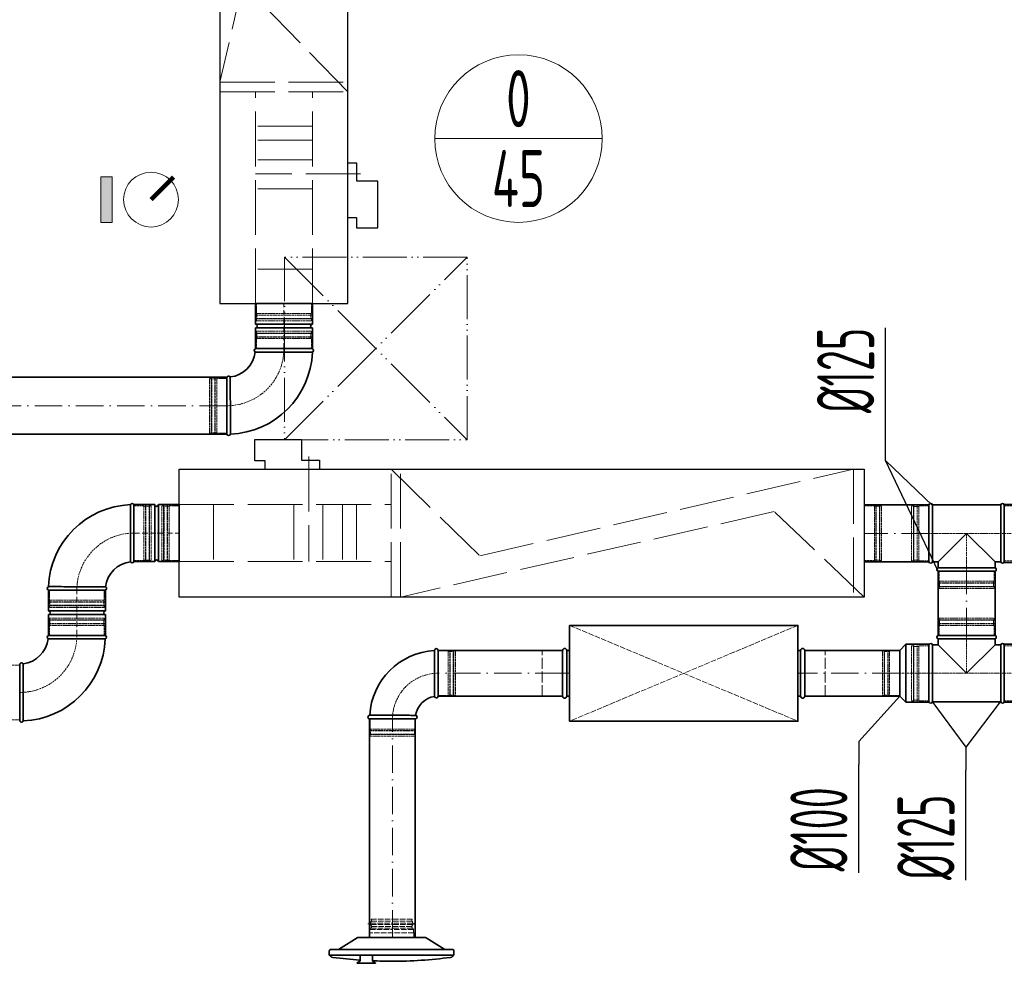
# Model space of a CAD drawing. Header units: millimetres. Extents: x -118717 to 8962, y 22910 to 145283.
# Tile 50 of 193: x -61091 to -58936, y 68618 to 70700. Entities that reach past the tile are written whole.
import ezdxf
from ezdxf.enums import TextEntityAlignment as Align

# ---------------------------------------------------------------- set-up
doc = ezdxf.new("R2010")
doc.units = ezdxf.units.MM
for name, pattern in [('ACAD_ISO02W100', [15, 12, -3]), ('ACAD_ISO05W100', [33, 24, -3, 0, -3, 0, -3]), ('ACAD_ISO10W100', [18, 12, -3, 0, -3]), ('phl_thick', [0])]:
    doc.linetypes.add(name, pattern=pattern)
for name, color, linetype, lineweight in [('VZT_01 SUP (PŘÍVOD) - OBRYS', 5, 'Continuous', 35), ('VZT_02 SUP (PŘÍVOD) - OSA', 5, 'ACAD_ISO10W100', 5), ('VZT_05 ETA (ODVOD) - OBRYS', 6, 'Continuous', 35), ('VZT_06 ETA (ODVOD) - OSA', 6, 'ACAD_ISO10W100', 5), ('VZT_21 ZAŘÍZENÍ - OBRYS', 1, 'Continuous', 30), ('VZT_22 ZAŘÍZENÍ - DETAIL', 8, 'Continuous', 5), ('VZT_30 DISTRIBUČNÍ PRVKY - OBRYS', 1, 'Continuous', 35), ('VZT_35 TLUMIČE HLUKU - OBRYS', 1, 'Continuous', 35), ('VZT_36 TLUMIČE HLUKU - OSA', 1, 'ACAD_ISO10W100', 5), ('VZT_37 TLUMIČE HLUKU - DETAIL', 8, 'ACAD_ISO02W100', 5), ('VZT_52 POPIS - DISTRIBUCE', 7, 'Continuous', 5), ('VZT_60_KOTY - DIMENZE', 7, 'Continuous', 5), ('VZT_KOTY - DIMENZE', 7, 'Continuous', 5), ('VZT_POPIS - OBECNE', 7, 'Continuous', 5), ('VZT_POŽADAVKY NA STAVBU - PODHLEDY', 4, 'ACAD_ISO05W100', 5)]:
    doc.layers.add(name, color=color, linetype=linetype, lineweight=lineweight)
for name, color, linetype, lineweight, plot in [('VZT_03 SUP (PŘÍVOD) - NETISK', 8, 'ACAD_ISO02W100', 5, False), ('VZT_07 ETA (ODVOD) - NETISK', 8, 'ACAD_ISO02W100', 5, False), ('VZT_34 DISTRIBUČNÍ PRVKY - NETISK', 8, 'ACAD_ISO02W100', 5, False), ('VZT_39 TLUMIČE HLUKU - NETISK', 8, 'ACAD_ISO02W100', 5, False)]:
    doc.layers.add(name, color=color, linetype=linetype, lineweight=lineweight, plot=plot)
doc.styles.add('EVORA_125', font='isocp.shx', dxfattribs={"width": 0.6, "height": 125})
doc.styles.add('JS', font='isocp.shx', dxfattribs={"width": 0.6, "height": 125})

msp = doc.modelspace()

# ---------------------------------------------------------------- hatches: boundary and pattern name
at = {"layer": 'VZT_POPIS - OBECNE'}
h = msp.add_hatch(color=256, dxfattribs=at)
h.dxf.hatch_style = 1
h.paths.add_polyline_path([(-60913.7, 70355.9), (-60913.7, 70255.9), (-60888.7, 70255.9), (-60888.7, 70355.9)])

# ---------------------------------------------------------------- linework, layer by layer
at = {"layer": 'VZT_01 SUP (PŘÍVOD) - OBRYS'}
for p, q in [((-60841.1, 69638.1), (-60841.1, 69513.1)), ((-60841.1, 69513.1), (-60841.1, 69638.1)), ((-60841.1, 69638.1), (-60795.6, 69638.1)), ((-60795.6, 69513.1), (-60795.6, 69638.1)), ((-60787.6, 69513.1), (-60787.6, 69638.1)), ((-60787.6, 69638.1), (-60742.1, 69638.1)), ((-60742.1, 69513.1), (-60742.1, 69638.1)), ((-59100.6, 69637.5), (-59100.6, 69512.5)), ((-59092.9, 69512.5), (-59092.9, 69637.5)), ((-58943.2, 69637.5), (-59092.9, 69637.5)), ((-58943.2, 69512.5), (-58943.2, 69637.5)), ((-58935.6, 69638.5), (-58935.6, 69511.5)), ((-58935.6, 69638.5), (-58885.1, 69638.5)), ((-58935.6, 69512.5), (-58935.6, 69637.5)), ((-59018.1, 69575), (-59080.6, 69512.5)), ((-58955.6, 69512.5), (-59018.1, 69575)), ((-60841.1, 69513.1), (-60795.6, 69513.1)), ((-60787.6, 69513.1), (-60742.1, 69513.1)), ((-59080.6, 69512.5), (-59092.9, 69512.5)), ((-59080.6, 69499.7), (-59080.6, 69512.5)), ((-59080.6, 69499.7), (-58955.6, 69499.7)), ((-58955.6, 69499.7), (-58955.6, 69512.5)), ((-58943.2, 69512.5), (-58955.6, 69512.5)), ((-58935.6, 69511.5), (-58885.1, 69511.5)), ((-59080.6, 69492), (-58955.6, 69492)), ((-60903.6, 69450.6), (-61028.6, 69450.6)), ((-60903.3, 69450.6), (-61028.3, 69450.6)), ((-61028.3, 69405.1), (-61028.3, 69450.6)), ((-60903.3, 69405.1), (-60903.3, 69450.6)), ((-60903.3, 69405.1), (-61028.3, 69405.1)), ((-60903.3, 69397.1), (-61028.3, 69397.1)), ((-61028.3, 69351.6), (-61028.3, 69397.1)), ((-60903.3, 69351.6), (-60903.3, 69397.1)), ((-61028.6, 69351.6), (-60903.6, 69351.6)), ((-60903.3, 69351.6), (-61028.3, 69351.6)), ((-59080.6, 69351.6), (-58955.6, 69351.6)), ((-59164.6, 69318.6), (-59151.1, 69332.1)), ((-59151.1, 69205.1), (-59151.1, 69332.1)), ((-59100.6, 69332.1), (-59151.1, 69332.1)), ((-59100.6, 69205.1), (-59100.6, 69332.1)), ((-59100.6, 69206.1), (-59100.6, 69331.1)), ((-59092.9, 69331.1), (-59092.9, 69206.1)), ((-59080.6, 69331.1), (-59092.9, 69331.1)), ((-59080.6, 69343.9), (-58955.6, 69343.9)), ((-59080.6, 69343.9), (-59080.6, 69331.1)), ((-59018.1, 69268.6), (-59080.6, 69331.1)), ((-58955.6, 69331.1), (-59018.1, 69268.6)), ((-58955.6, 69343.9), (-58955.6, 69331.1)), ((-58943.2, 69331.1), (-58955.6, 69331.1)), ((-58943.2, 69331.1), (-58943.2, 69206.1)), ((-58935.6, 69332.1), (-58935.6, 69205.1)), ((-58935.6, 69332.1), (-58885.1, 69332.1)), ((-58935.6, 69331.1), (-58935.6, 69206.1)), ((-60183.1, 69318.6), (-60183.1, 69268.4)), ((-60175.1, 69318.6), (-60175.1, 69218.6)), ((-59164.6, 69218.6), (-59164.6, 69318.6)), ((-61091.1, 69164.1), (-61091.1, 69289.1)), ((-59164.6, 69218.6), (-59151.1, 69205.1)), ((-59100.6, 69205.1), (-59151.1, 69205.1)), ((-58943.2, 69206.1), (-59092.9, 69206.1)), ((-58935.6, 69205.1), (-58885.1, 69205.1)), ((-60325.1, 69176.6), (-60275, 69176.6)), ((-60225.1, 69168.6), (-60325.1, 69168.6))]:
    msp.add_line(p, q, dxfattribs=at)
for points in [[(-59242.1, 69637.5), (-59100.6, 69637.5)], [(-59242.1, 69512.5), (-59100.6, 69512.5)], [(-59080.6, 69492), (-59080.6, 69351.6)], [(-58955.6, 69492), (-58955.6, 69351.6)], [(-60175.1, 69318.6), (-59902.5, 69318.6)], [(-59372.5, 69318.6), (-59164.6, 69318.6)], [(-60175.1, 69218.6), (-59902.5, 69218.6)], [(-59372.5, 69218.6), (-59164.6, 69218.6)], [(-60325.1, 69169.6), (-60325.1, 68690)], [(-60225.1, 69169.6), (-60225.1, 68690)]]:
    msp.add_lwpolyline(points, dxfattribs=at)
for centre, radius, start, end in [((-60841.1, 69450.6), 187.5, 92.3607, 177.6393), ((-60844.9, 69636.4), 4.17, 23.4678, 158.8928), ((-60791.6, 69638.1), 4, 180, 0), ((-59096.7, 69635.9), 4.17, 23.4678, 156.5322), ((-58939.4, 69635.9), 4.17, 23.4678, 156.5322), ((-60841.1, 69450.6), 62.5, 96.8302, 173.1698), ((-60844.9, 69514.7), 4.17, 210.2981, 336.5322), ((-60791.6, 69513.1), 4, 0, 180), ((-59096.7, 69514.2), 4.17, 203.4678, 336.5322), ((-59078.9, 69495.9), 4.17, 113.4678, 246.5322), ((-58957.2, 69495.9), 4.17, 293.4678, 66.5322), ((-58939.4, 69514.2), 4.17, 203.4678, 336.5322), ((-61026.9, 69454.4), 4.17, 111.1072, 246.5322), ((-60905.2, 69454.4), 4.17, 293.4678, 59.7019), ((-61028.3, 69401.1), 4, 270, 90), ((-60903.3, 69401.1), 4, 90, 270), ((-61026.9, 69347.7), 4.17, 113.4678, 239.7019), ((-60905.2, 69347.7), 4.17, 291.1072, 66.5322), ((-59078.9, 69347.7), 4.17, 113.4678, 246.5322), ((-58957.2, 69347.7), 4.17, 293.4678, 66.5322), ((-61091.1, 69351.6), 62.5, 276.8302, 353.1698), ((-61091.1, 69351.6), 187.5, 272.3607, 357.6393), ((-59096.7, 69329.4), 4.17, 23.4678, 156.5322), ((-58939.4, 69329.4), 4.17, 23.4678, 156.5322), ((-60175.1, 69168.6), 150, 93.0572, 176.9428), ((-60179.1, 69318.6), 4, 0, 180), ((-61087.2, 69287.4), 4.17, 30.2981, 156.5322), ((-60175.1, 69168.6), 50, 99.1478, 170.8522), ((-60179.1, 69218.6), 4, 189.1478, 0), ((-59096.7, 69207.7), 4.17, 203.4678, 336.5322), ((-58939.4, 69207.7), 4.17, 203.4678, 336.5322), ((-60325.1, 69172.6), 4, 90, 270), ((-60225.1, 69172.6), 4, 270, 80.8522), ((-61087.2, 69165.7), 4.17, 203.4678, 338.8928)]:
    msp.add_arc(centre, radius, start, end, dxfattribs=at)
for points, knots in [([(-60848.5, 69512.6), (-60848.5, 69512.6), (-60848.5, 69512.7), (-60848.5, 69513), (-60848.5, 69513.3), (-60848.5, 69514.4), (-60848.5, 69515.1), (-60848.5, 69518.3), (-60848.6, 69521.4), (-60848.6, 69530.4), (-60848.6, 69536.5), (-60848.7, 69550.6), (-60848.7, 69558.5), (-60848.7, 69574.7), (-60848.7, 69582.9), (-60848.8, 69598.8), (-60848.8, 69606.3), (-60848.8, 69619.4), (-60848.8, 69625), (-60848.8, 69632), (-60848.8, 69634.1), (-60848.8, 69637.1), (-60848.8, 69637.9), (-60848.8, 69637.9)], [197.067977, 197.067977, 197.067977, 197.067977, 201.792196, 201.792196, 209.190204, 209.190204, 218.040239, 218.040239, 237.760854, 237.760854, 262.206108, 262.206108, 286.831239, 286.831239, 311.323072, 311.323072, 335.946087, 335.946087, 360.704397, 360.704397, 377.088273, 377.088273, 394.105327, 394.105327, 394.105327, 394.105327]), ([(-60903.1, 69458), (-60903.1, 69458), (-60904.7, 69458), (-60910.8, 69458.1), (-60915.3, 69458.1), (-60926.7, 69458.1), (-60933.5, 69458.2), (-60948.5, 69458.2), (-60956.6, 69458.2), (-60972.9, 69458.2), (-60981.1, 69458.2), (-60996.3, 69458.3), (-61003.2, 69458.3), (-61015, 69458.3), (-61019.7, 69458.3), (-61026.3, 69458.3), (-61028.1, 69458.3), (-61028.4, 69458.3), (-61028.4, 69458.3), (-61028.4, 69458.3)], [0, 0, 0, 0, 24.235852, 24.235852, 48.531845, 48.531845, 73.024415, 73.024415, 97.570898, 97.570898, 122.078339, 122.078339, 146.53579, 146.53579, 170.957495, 170.957495, 195.359468, 195.359468, 197.168246, 197.168246, 197.168246, 197.168246]), ([(-61029, 69344.1), (-61029, 69344.1), (-61027.4, 69344.1), (-61021.3, 69344.1), (-61016.8, 69344.1), (-61005.4, 69344), (-60998.6, 69344), (-60983.6, 69343.9), (-60975.5, 69343.9), (-60959.2, 69343.9), (-60951.1, 69343.9), (-60935.9, 69343.9), (-60928.9, 69343.9), (-60917.2, 69343.9), (-60912.4, 69343.8), (-60905.8, 69343.8), (-60904, 69343.8), (-60903.7, 69343.8), (-60903.7, 69343.8), (-60903.7, 69343.8)], [0, 0, 0, 0, 24.235852, 24.235852, 48.531845, 48.531845, 73.024415, 73.024415, 97.570898, 97.570898, 122.078339, 122.078339, 146.53579, 146.53579, 170.957495, 170.957495, 195.359468, 195.359468, 197.168246, 197.168246, 197.168246, 197.168246]), ([(-61083.6, 69289.5), (-61083.6, 69289.5), (-61083.6, 69289.4), (-61083.6, 69289.1), (-61083.6, 69288.8), (-61083.6, 69287.8), (-61083.6, 69287), (-61083.6, 69283.8), (-61083.6, 69280.7), (-61083.5, 69271.8), (-61083.5, 69265.6), (-61083.5, 69251.5), (-61083.4, 69243.7), (-61083.4, 69227.4), (-61083.4, 69219.2), (-61083.4, 69203.3), (-61083.4, 69195.9), (-61083.4, 69182.7), (-61083.4, 69177.1), (-61083.3, 69170.1), (-61083.3, 69168), (-61083.3, 69165), (-61083.3, 69164.2), (-61083.3, 69164.2)], [197.067977, 197.067977, 197.067977, 197.067977, 201.792196, 201.792196, 209.190204, 209.190204, 218.040239, 218.040239, 237.760854, 237.760854, 262.206108, 262.206108, 286.831239, 286.831239, 311.323072, 311.323072, 335.946087, 335.946087, 360.704397, 360.704397, 377.088273, 377.088273, 394.105327, 394.105327, 394.105327, 394.105327]), ([(-60183.1, 69268.4), (-60183.1, 69262), (-60183.1, 69255.7), (-60183.1, 69243.7), (-60183.1, 69238.1), (-60183.1, 69228.6), (-60183.1, 69224.8), (-60183.1, 69219.5), (-60183.1, 69218.1), (-60183.1, 69217.9), (-60183.1, 69217.9), (-60183.1, 69217.9)], [78.71119, 78.71119, 78.71119, 78.71119, 97.804615, 97.804615, 117.523893, 117.523893, 137.264303, 137.264303, 156.831737, 156.831737, 157.874915, 157.874915, 157.874915, 157.874915]), ([(-60224.5, 69176.5), (-60224.5, 69176.5), (-60225.6, 69176.5), (-60230.1, 69176.5), (-60233.5, 69176.5), (-60242.4, 69176.6), (-60247.8, 69176.6), (-60259.7, 69176.6), (-60266.2, 69176.6), (-60273.5, 69176.6), (-60274.2, 69176.6), (-60275, 69176.6)], [157.874915, 157.874915, 157.874915, 157.874915, 176.103874, 176.103874, 195.460379, 195.460379, 215.101284, 215.101284, 234.82164, 234.82164, 237.034743, 237.034743, 237.034743, 237.034743])]:
    msp.add_open_spline(points, degree=3, knots=knots, dxfattribs=at)
at = {"layer": 'VZT_02 SUP (PŘÍVOD) - OSA', "ltscale": 0.3}
for points in [[(-60966.1, 69450.6), (-60966.1, 69450.6, -0.414214), (-60841.1, 69575.6), (-60841.1, 69575.6)], [(-60966.1, 69351.6), (-60966.1, 69351.6, -0.414214), (-61091.1, 69226.6), (-61091.1, 69226.6)], [(-60275.1, 69168.6), (-60275.1, 69168.6, -0.414214), (-60175.1, 69268.6), (-60175.1, 69268.6)]]:
    msp.add_lwpolyline(points, format="xyb", dxfattribs=at)
at = {"layer": 'VZT_02 SUP (PŘÍVOD) - OSA'}
for points in [[(-60841.1, 69575.6), (-60742.1, 69575.6)], [(-60965.8, 69351.6), (-60965.8, 69450.6)]]:
    msp.add_lwpolyline(points, dxfattribs=at)
at = {"layer": 'VZT_02 SUP (PŘÍVOD) - OSA', "ltscale": 5}
for points in [[(-59100.6, 69575), (-59242.1, 69575)], [(-59018.1, 69351.6), (-59018.1, 69492)], [(-59902.5, 69268.6), (-60175.1, 69268.6)], [(-59164.6, 69268.6), (-59372.5, 69268.6)], [(-60275.1, 68690), (-60275.1, 69169.6)]]:
    msp.add_lwpolyline(points, dxfattribs=at)
at = {"layer": 'VZT_02 SUP (PŘÍVOD) - OSA', "ltscale": 0.3}
for points in [[(-59018.1, 69492), (-59018.1, 69575)], [(-58935.6, 69575), (-58871.6, 69575)], [(-59018.1, 69351.6), (-59018.1, 69268.6)], [(-59100.6, 69268.6), (-59164.6, 69268.6)], [(-58935.6, 69268.6), (-58871.6, 69268.6)]]:
    msp.add_lwpolyline(points, dxfattribs=at)
at = {"layer": 'VZT_03 SUP (PŘÍVOD) - NETISK', "ltscale": 0.4}
for p, q in [((-60841.1, 69635.6), (-60819.1, 69635.6)), ((-60819.1, 69635.6), (-60819.1, 69515.6)), ((-60819.1, 69634.6), (-60815.6, 69634.6)), ((-60815.6, 69636.6), (-60815.6, 69514.6)), ((-60815.6, 69636.6), (-60815.1, 69636.6)), ((-60815.1, 69636.6), (-60815.1, 69514.6)), ((-60815.1, 69634.6), (-60808.1, 69634.6)), ((-60808.1, 69636.6), (-60808.1, 69514.6)), ((-60808.1, 69636.6), (-60807.6, 69636.6)), ((-60807.6, 69636.6), (-60807.6, 69514.6)), ((-60807.6, 69634.6), (-60807.1, 69634.6)), ((-60807.1, 69635.6), (-60807.1, 69515.6)), ((-60807.1, 69635.6), (-60803.1, 69635.6)), ((-60803.1, 69635.6), (-60803.1, 69515.6)), ((-59138.6, 69515), (-59138.6, 69635)), ((-59138.6, 69635), (-59134.6, 69635)), ((-59134.6, 69515), (-59134.6, 69635)), ((-59134.6, 69634), (-59134.1, 69634)), ((-59134.1, 69514), (-59134.1, 69636)), ((-59134.1, 69636), (-59133.6, 69636)), ((-59133.6, 69514), (-59133.6, 69636)), ((-59133.6, 69634), (-59126.6, 69634)), ((-59126.6, 69514), (-59126.6, 69636)), ((-59126.6, 69636), (-59126.1, 69636)), ((-59126.1, 69514), (-59126.1, 69636)), ((-59126.1, 69634), (-59122.6, 69634)), ((-59122.6, 69515), (-59122.6, 69635)), ((-59122.6, 69635), (-59100.6, 69635)), ((-58935.6, 69635), (-58913.6, 69635)), ((-60841.1, 69515.6), (-60819.1, 69515.6)), ((-60819.1, 69516.6), (-60815.6, 69516.6)), ((-60815.6, 69514.6), (-60815.1, 69514.6)), ((-60815.1, 69516.6), (-60808.1, 69516.6)), ((-60808.1, 69514.6), (-60807.6, 69514.6)), ((-60807.6, 69516.6), (-60807.1, 69516.6)), ((-60807.1, 69515.6), (-60803.1, 69515.6)), ((-59138.6, 69515), (-59134.6, 69515)), ((-59134.6, 69516), (-59134.1, 69516)), ((-59134.1, 69514), (-59133.6, 69514)), ((-59133.6, 69516), (-59126.6, 69516)), ((-59126.6, 69514), (-59126.1, 69514)), ((-59126.1, 69516), (-59122.6, 69516)), ((-59122.6, 69515), (-59100.6, 69515)), ((-58935.6, 69515), (-58913.6, 69515)), ((-59078.1, 69492), (-59078.1, 69470)), ((-58958.1, 69492), (-58958.1, 69470)), ((-59079.1, 69466.5), (-58957.1, 69466.5)), ((-59079.1, 69466.5), (-59079.1, 69466)), ((-59079.1, 69466), (-58957.1, 69466)), ((-59079.1, 69459), (-58957.1, 69459)), ((-59079.1, 69459), (-59079.1, 69458.5)), ((-59079.1, 69458.5), (-58957.1, 69458.5)), ((-59078.1, 69470), (-58958.1, 69470)), ((-59078.1, 69458), (-58958.1, 69458)), ((-59078.1, 69458), (-59078.1, 69454)), ((-59077.1, 69470), (-59077.1, 69466.5)), ((-59077.1, 69466), (-59077.1, 69459)), ((-59077.1, 69458.5), (-59077.1, 69458)), ((-58959.1, 69470), (-58959.1, 69466.5)), ((-58959.1, 69466), (-58959.1, 69459)), ((-58959.1, 69458.5), (-58959.1, 69458)), ((-58958.1, 69458), (-58958.1, 69454)), ((-58957.1, 69466.5), (-58957.1, 69466)), ((-58957.1, 69459), (-58957.1, 69458.5)), ((-61026.1, 69450.6), (-61026.1, 69428.6)), ((-60906.1, 69450.6), (-60906.1, 69428.6)), ((-59078.1, 69454), (-58958.1, 69454)), ((-60905.1, 69425.1), (-61027.1, 69425.1)), ((-61027.1, 69425.1), (-61027.1, 69424.6)), ((-60905.1, 69424.6), (-61027.1, 69424.6)), ((-60905.1, 69417.6), (-61027.1, 69417.6)), ((-61027.1, 69417.6), (-61027.1, 69417.1)), ((-60905.1, 69417.1), (-61027.1, 69417.1)), ((-60906.1, 69428.6), (-61026.1, 69428.6)), ((-60906.1, 69416.6), (-61026.1, 69416.6)), ((-61026.1, 69416.6), (-61026.1, 69412.6)), ((-61025.1, 69428.6), (-61025.1, 69425.1)), ((-61025.1, 69424.6), (-61025.1, 69417.6)), ((-61025.1, 69417.1), (-61025.1, 69416.6)), ((-60907.1, 69428.6), (-60907.1, 69425.1)), ((-60907.1, 69424.6), (-60907.1, 69417.6)), ((-60907.1, 69417.1), (-60907.1, 69416.6)), ((-60906.1, 69416.6), (-60906.1, 69412.6)), ((-60905.1, 69425.1), (-60905.1, 69424.6)), ((-60905.1, 69417.6), (-60905.1, 69417.1)), ((-60906.1, 69412.6), (-61026.1, 69412.6)), ((-61027.1, 69385.1), (-60905.1, 69385.1)), ((-61027.1, 69384.6), (-61027.1, 69385.1)), ((-61027.1, 69384.6), (-60905.1, 69384.6)), ((-61027.1, 69377.6), (-60905.1, 69377.6)), ((-61027.1, 69377.1), (-61027.1, 69377.6)), ((-61027.1, 69377.1), (-60905.1, 69377.1)), ((-61026.1, 69389.6), (-60906.1, 69389.6)), ((-61026.1, 69385.6), (-61026.1, 69389.6)), ((-61026.1, 69385.6), (-60906.1, 69385.6)), ((-61026.1, 69373.6), (-60906.1, 69373.6)), ((-61026.1, 69351.6), (-61026.1, 69373.6)), ((-61025.1, 69385.1), (-61025.1, 69385.6)), ((-61025.1, 69377.6), (-61025.1, 69384.6)), ((-61025.1, 69373.6), (-61025.1, 69377.1)), ((-60907.1, 69385.1), (-60907.1, 69385.6)), ((-60907.1, 69377.6), (-60907.1, 69384.6)), ((-60907.1, 69373.6), (-60907.1, 69377.1)), ((-60906.1, 69385.6), (-60906.1, 69389.6)), ((-60906.1, 69351.6), (-60906.1, 69373.6)), ((-60905.1, 69384.6), (-60905.1, 69385.1)), ((-60905.1, 69377.1), (-60905.1, 69377.6)), ((-59079.1, 69385.1), (-58957.1, 69385.1)), ((-59079.1, 69384.6), (-59079.1, 69385.1)), ((-59079.1, 69384.6), (-58957.1, 69384.6)), ((-59079.1, 69377.6), (-58957.1, 69377.6)), ((-59079.1, 69377.1), (-59079.1, 69377.6)), ((-59079.1, 69377.1), (-58957.1, 69377.1)), ((-59078.1, 69389.6), (-58958.1, 69389.6)), ((-59078.1, 69385.6), (-59078.1, 69389.6)), ((-59078.1, 69385.6), (-58958.1, 69385.6)), ((-59078.1, 69373.6), (-58958.1, 69373.6)), ((-59078.1, 69351.6), (-59078.1, 69373.6)), ((-59077.1, 69385.1), (-59077.1, 69385.6)), ((-59077.1, 69377.6), (-59077.1, 69384.6)), ((-59077.1, 69373.6), (-59077.1, 69377.1)), ((-58959.1, 69385.1), (-58959.1, 69385.6)), ((-58959.1, 69377.6), (-58959.1, 69384.6)), ((-58959.1, 69373.6), (-58959.1, 69377.1)), ((-58958.1, 69385.6), (-58958.1, 69389.6)), ((-58958.1, 69351.6), (-58958.1, 69373.6)), ((-58957.1, 69384.6), (-58957.1, 69385.1)), ((-58957.1, 69377.1), (-58957.1, 69377.6)), ((-59138.6, 69328.6), (-59138.6, 69208.6)), ((-59138.6, 69328.6), (-59134.6, 69328.6)), ((-59134.6, 69328.6), (-59134.6, 69208.6)), ((-59134.6, 69327.6), (-59134.1, 69327.6)), ((-59134.1, 69329.6), (-59134.1, 69207.6)), ((-59134.1, 69329.6), (-59133.6, 69329.6)), ((-59133.6, 69329.6), (-59133.6, 69207.6)), ((-59133.6, 69327.6), (-59126.6, 69327.6)), ((-59126.6, 69329.6), (-59126.6, 69207.6)), ((-59126.6, 69329.6), (-59126.1, 69329.6)), ((-59126.1, 69329.6), (-59126.1, 69207.6)), ((-59126.1, 69327.6), (-59122.6, 69327.6)), ((-59122.6, 69328.6), (-59122.6, 69208.6)), ((-59122.6, 69328.6), (-59100.6, 69328.6)), ((-58935.6, 69328.6), (-58913.6, 69328.6)), ((-60175.1, 69317.6), (-60153.1, 69317.6)), ((-60153.1, 69317.6), (-60153.1, 69219.6)), ((-60153.1, 69316.6), (-60149.6, 69316.6)), ((-60149.6, 69318.6), (-60149.6, 69218.6)), ((-60149.6, 69318.6), (-60149.1, 69318.6)), ((-60149.1, 69318.6), (-60149.1, 69218.6)), ((-60149.1, 69316.6), (-60142.1, 69316.6)), ((-60142.1, 69318.6), (-60142.1, 69218.6)), ((-60142.1, 69318.6), (-60141.6, 69318.6)), ((-60141.6, 69318.6), (-60141.6, 69218.6)), ((-60141.6, 69316.6), (-60141.1, 69316.6)), ((-60141.1, 69317.6), (-60141.1, 69219.6)), ((-60141.1, 69317.6), (-60137.1, 69317.6)), ((-60137.1, 69317.6), (-60137.1, 69219.6)), ((-59202.6, 69317.6), (-59202.6, 69219.6)), ((-59202.6, 69317.6), (-59198.6, 69317.6)), ((-59198.6, 69317.6), (-59198.6, 69219.6)), ((-59198.6, 69316.6), (-59198.1, 69316.6)), ((-59198.1, 69318.6), (-59198.1, 69218.6)), ((-59198.1, 69318.6), (-59197.6, 69318.6)), ((-59197.6, 69318.6), (-59197.6, 69218.6)), ((-59197.6, 69316.6), (-59190.6, 69316.6)), ((-59190.6, 69318.6), (-59190.6, 69218.6)), ((-59190.6, 69318.6), (-59190.1, 69318.6)), ((-59190.1, 69318.6), (-59190.1, 69218.6)), ((-59190.1, 69316.6), (-59186.6, 69316.6)), ((-59186.6, 69317.6), (-59186.6, 69219.6)), ((-59186.6, 69317.6), (-59164.6, 69317.6)), ((-61091.1, 69286.6), (-61113.1, 69286.6)), ((-60175.1, 69219.6), (-60153.1, 69219.6)), ((-60153.1, 69220.6), (-60149.6, 69220.6)), ((-60149.1, 69220.6), (-60142.1, 69220.6)), ((-60141.6, 69220.6), (-60141.1, 69220.6)), ((-60141.1, 69219.6), (-60137.1, 69219.6)), ((-59202.6, 69219.6), (-59198.6, 69219.6)), ((-59198.6, 69220.6), (-59198.1, 69220.6)), ((-59197.6, 69220.6), (-59190.6, 69220.6)), ((-59190.1, 69220.6), (-59186.6, 69220.6)), ((-59186.6, 69219.6), (-59164.6, 69219.6)), ((-60149.6, 69218.6), (-60149.1, 69218.6)), ((-60142.1, 69218.6), (-60141.6, 69218.6)), ((-59198.1, 69218.6), (-59197.6, 69218.6)), ((-59190.6, 69218.6), (-59190.1, 69218.6)), ((-59138.6, 69208.6), (-59134.6, 69208.6)), ((-59134.6, 69209.6), (-59134.1, 69209.6)), ((-59134.1, 69207.6), (-59133.6, 69207.6)), ((-59133.6, 69209.6), (-59126.6, 69209.6)), ((-59126.6, 69207.6), (-59126.1, 69207.6)), ((-59126.1, 69209.6), (-59122.6, 69209.6)), ((-59122.6, 69208.6), (-59100.6, 69208.6)), ((-58935.6, 69208.6), (-58913.6, 69208.6)), ((-61091.1, 69166.6), (-61113.1, 69166.6)), ((-60324.1, 69146.6), (-60324.1, 69168.6)), ((-60226.1, 69146.6), (-60226.1, 69168.6)), ((-60325.1, 69143.1), (-60225.1, 69143.1)), ((-60325.1, 69142.6), (-60325.1, 69143.1)), ((-60325.1, 69142.6), (-60225.1, 69142.6)), ((-60325.1, 69135.6), (-60225.1, 69135.6)), ((-60325.1, 69135.1), (-60325.1, 69135.6)), ((-60325.1, 69135.1), (-60225.1, 69135.1)), ((-60324.1, 69146.6), (-60226.1, 69146.6)), ((-60324.1, 69134.6), (-60226.1, 69134.6)), ((-60324.1, 69130.6), (-60324.1, 69134.6)), ((-60323.1, 69143.1), (-60323.1, 69146.6)), ((-60323.1, 69135.6), (-60323.1, 69142.6)), ((-60323.1, 69134.6), (-60323.1, 69135.1)), ((-60227.1, 69143.1), (-60227.1, 69146.6)), ((-60227.1, 69135.6), (-60227.1, 69142.6)), ((-60227.1, 69134.6), (-60227.1, 69135.1)), ((-60226.1, 69130.6), (-60226.1, 69134.6)), ((-60225.1, 69142.6), (-60225.1, 69143.1)), ((-60225.1, 69135.1), (-60225.1, 69135.6)), ((-60324.1, 69130.6), (-60226.1, 69130.6))]:
    msp.add_line(p, q, dxfattribs=at)
for points in [[(-58935.6, 69575), (-59100.6, 69575)], [(-58935.6, 69268.6), (-59100.6, 69268.6)]]:
    msp.add_lwpolyline(points, dxfattribs=at)
at = {"layer": 'VZT_05 ETA (ODVOD) - OBRYS'}
for p, q in [((-60575.2, 70078.5), (-60450.2, 70078.5)), ((-60575.2, 70033), (-60575.2, 70078.5)), ((-60450.2, 70033), (-60450.2, 70078.5)), ((-60575.2, 70033), (-60450.2, 70033)), ((-60575.2, 70025), (-60450.2, 70025)), ((-60575.2, 69979.5), (-60575.2, 70025)), ((-60450.2, 69979.5), (-60450.2, 70025)), ((-60575.2, 69979.5), (-60450.2, 69979.5)), ((-60575.2, 69979.5), (-60450.2, 69979.5)), ((-60637.7, 69792), (-60637.7, 69917))]:
    msp.add_line(p, q, dxfattribs=at)
for points in [[(-62691.2, 69917), (-60637.7, 69917)], [(-62691.2, 69792), (-60637.7, 69792)]]:
    msp.add_lwpolyline(points, dxfattribs=at)
for centre, radius, start, end in [((-60575.2, 70029), 4, 270, 90), ((-60450.2, 70029), 4, 90, 270), ((-60573.5, 69975.6), 4.17, 113.4678, 239.7019), ((-60451.9, 69975.6), 4.17, 291.1072, 66.5322), ((-60637.7, 69979.5), 62.5, 276.8302, 353.1698), ((-60637.7, 69979.5), 187.5, 272.3607, 357.6393), ((-60633.9, 69915.3), 4.17, 30.2981, 156.5322), ((-60633.9, 69793.6), 4.17, 203.4678, 338.8928)]:
    msp.add_arc(centre, radius, start, end, dxfattribs=at)
for points, knots in [([(-60575.7, 69972), (-60575.7, 69972), (-60574.1, 69972), (-60567.9, 69972), (-60563.5, 69972), (-60552.1, 69971.9), (-60545.3, 69971.9), (-60530.3, 69971.8), (-60522.2, 69971.8), (-60505.8, 69971.8), (-60497.7, 69971.8), (-60482.5, 69971.8), (-60475.6, 69971.8), (-60463.8, 69971.8), (-60459.1, 69971.8), (-60452.4, 69971.8), (-60450.6, 69971.8), (-60450.4, 69971.8), (-60450.4, 69971.8), (-60450.4, 69971.8)], [0, 0, 0, 0, 24.235852, 24.235852, 48.531845, 48.531845, 73.024415, 73.024415, 97.570898, 97.570898, 122.078339, 122.078339, 146.53579, 146.53579, 170.957495, 170.957495, 195.359468, 195.359468, 197.168246, 197.168246, 197.168246, 197.168246]), ([(-60630.3, 69917.4), (-60630.3, 69917.4), (-60630.3, 69917.4), (-60630.3, 69917.1), (-60630.3, 69916.7), (-60630.3, 69915.7), (-60630.3, 69914.9), (-60630.2, 69911.7), (-60630.2, 69908.6), (-60630.2, 69899.7), (-60630.1, 69893.5), (-60630.1, 69879.4), (-60630.1, 69871.6), (-60630, 69855.4), (-60630, 69847.1), (-60630, 69831.3), (-60630, 69823.8), (-60630, 69810.6), (-60630, 69805), (-60630, 69798.1), (-60630, 69795.9), (-60630, 69792.9), (-60630, 69792.1), (-60630, 69792.1)], [197.067977, 197.067977, 197.067977, 197.067977, 201.792196, 201.792196, 209.190204, 209.190204, 218.040239, 218.040239, 237.760854, 237.760854, 262.206108, 262.206108, 286.831239, 286.831239, 311.323072, 311.323072, 335.946087, 335.946087, 360.704397, 360.704397, 377.088273, 377.088273, 394.105327, 394.105327, 394.105327, 394.105327])]:
    msp.add_open_spline(points, degree=3, knots=knots, dxfattribs=at)
at = {"layer": 'VZT_06 ETA (ODVOD) - OSA', "elevation": 0}
msp.add_lwpolyline([(-60512.7, 69979.5), (-60512.7, 70078.5)], dxfattribs=at)
at = {"layer": 'VZT_06 ETA (ODVOD) - OSA', "ltscale": 0.3}
msp.add_lwpolyline([(-60512.7, 69979.5), (-60512.7, 69979.5, -0.414214), (-60637.7, 69854.5), (-60637.7, 69854.5)], format="xyb", dxfattribs=at)
at = {"layer": 'VZT_06 ETA (ODVOD) - OSA', "ltscale": 5}
msp.add_lwpolyline([(-60637.7, 69854.5), (-62691.2, 69854.5)], dxfattribs=at)
at = {"layer": 'VZT_07 ETA (ODVOD) - NETISK', "ltscale": 0.4}
for p, q in [((-60572.7, 70078.5), (-60572.7, 70056.5)), ((-60452.7, 70078.5), (-60452.7, 70056.5)), ((-60573.7, 70053), (-60451.7, 70053)), ((-60573.7, 70053), (-60573.7, 70052.5)), ((-60573.7, 70052.5), (-60451.7, 70052.5)), ((-60573.7, 70045.5), (-60451.7, 70045.5)), ((-60573.7, 70045.5), (-60573.7, 70045)), ((-60573.7, 70045), (-60451.7, 70045)), ((-60572.7, 70056.5), (-60452.7, 70056.5)), ((-60572.7, 70044.5), (-60452.7, 70044.5)), ((-60572.7, 70044.5), (-60572.7, 70040.5)), ((-60572.7, 70040.5), (-60452.7, 70040.5)), ((-60571.7, 70056.5), (-60571.7, 70053)), ((-60571.7, 70052.5), (-60571.7, 70045.5)), ((-60571.7, 70045), (-60571.7, 70044.5)), ((-60453.7, 70056.5), (-60453.7, 70053)), ((-60453.7, 70052.5), (-60453.7, 70045.5)), ((-60453.7, 70045), (-60453.7, 70044.5)), ((-60452.7, 70044.5), (-60452.7, 70040.5)), ((-60451.7, 70053), (-60451.7, 70052.5)), ((-60451.7, 70045.5), (-60451.7, 70045)), ((-60572.7, 70017.5), (-60452.7, 70017.5)), ((-60572.7, 70013.5), (-60572.7, 70017.5)), ((-60452.7, 70013.5), (-60452.7, 70017.5)), ((-60573.7, 70013), (-60451.7, 70013)), ((-60573.7, 70012.5), (-60573.7, 70013)), ((-60573.7, 70012.5), (-60451.7, 70012.5)), ((-60573.7, 70005.5), (-60451.7, 70005.5)), ((-60573.7, 70005), (-60573.7, 70005.5)), ((-60573.7, 70005), (-60451.7, 70005)), ((-60572.7, 70013.5), (-60452.7, 70013.5)), ((-60572.7, 70001.5), (-60452.7, 70001.5)), ((-60572.7, 69979.5), (-60572.7, 70001.5)), ((-60571.7, 70013), (-60571.7, 70013.5)), ((-60571.7, 70005.5), (-60571.7, 70012.5)), ((-60571.7, 70001.5), (-60571.7, 70005)), ((-60453.7, 70013), (-60453.7, 70013.5)), ((-60453.7, 70005.5), (-60453.7, 70012.5)), ((-60453.7, 70001.5), (-60453.7, 70005)), ((-60452.7, 69979.5), (-60452.7, 70001.5)), ((-60451.7, 70012.5), (-60451.7, 70013)), ((-60451.7, 70005), (-60451.7, 70005.5)), ((-60675.7, 69794.5), (-60675.7, 69914.5)), ((-60671.7, 69914.5), (-60675.7, 69914.5)), ((-60671.7, 69794.5), (-60671.7, 69914.5)), ((-60671.2, 69913.5), (-60671.7, 69913.5)), ((-60671.2, 69793.5), (-60671.2, 69915.5)), ((-60670.7, 69915.5), (-60671.2, 69915.5)), ((-60670.7, 69793.5), (-60670.7, 69915.5)), ((-60663.7, 69913.5), (-60670.7, 69913.5)), ((-60663.7, 69793.5), (-60663.7, 69915.5)), ((-60663.2, 69915.5), (-60663.7, 69915.5)), ((-60663.2, 69793.5), (-60663.2, 69915.5)), ((-60659.7, 69913.5), (-60663.2, 69913.5)), ((-60659.7, 69794.5), (-60659.7, 69914.5)), ((-60637.7, 69914.5), (-60659.7, 69914.5)), ((-60671.7, 69794.5), (-60675.7, 69794.5)), ((-60671.2, 69795.5), (-60671.7, 69795.5)), ((-60670.7, 69793.5), (-60671.2, 69793.5)), ((-60663.7, 69795.5), (-60670.7, 69795.5)), ((-60663.2, 69793.5), (-60663.7, 69793.5)), ((-60659.7, 69795.5), (-60663.2, 69795.5)), ((-60637.7, 69794.5), (-60659.7, 69794.5)), ((-60780.1, 69515.6), (-60780.1, 69635.6)), ((-60776.1, 69635.6), (-60780.1, 69635.6)), ((-60776.1, 69515.6), (-60776.1, 69635.6)), ((-60775.6, 69634.6), (-60776.1, 69634.6)), ((-60775.6, 69514.6), (-60775.6, 69636.6)), ((-60775.1, 69636.6), (-60775.6, 69636.6)), ((-60775.1, 69514.6), (-60775.1, 69636.6)), ((-60768.1, 69634.6), (-60775.1, 69634.6)), ((-60768.1, 69514.6), (-60768.1, 69636.6)), ((-60767.6, 69636.6), (-60768.1, 69636.6)), ((-60767.6, 69514.6), (-60767.6, 69636.6)), ((-60764.1, 69634.6), (-60767.6, 69634.6)), ((-60764.1, 69515.6), (-60764.1, 69635.6)), ((-60742.1, 69635.6), (-60764.1, 69635.6)), ((-59242.1, 69635.6), (-59220.1, 69635.6)), ((-59220.1, 69515.6), (-59220.1, 69635.6)), ((-59220.1, 69634.6), (-59216.6, 69634.6)), ((-59216.6, 69514.6), (-59216.6, 69636.6)), ((-59216.6, 69636.6), (-59216.1, 69636.6)), ((-59216.1, 69514.6), (-59216.1, 69636.6)), ((-59216.1, 69634.6), (-59209.1, 69634.6)), ((-59209.1, 69514.6), (-59209.1, 69636.6)), ((-59209.1, 69636.6), (-59208.6, 69636.6)), ((-59208.6, 69514.6), (-59208.6, 69636.6)), ((-59208.6, 69634.6), (-59208.1, 69634.6)), ((-59208.1, 69515.6), (-59208.1, 69635.6)), ((-59208.1, 69635.6), (-59204.1, 69635.6)), ((-59204.1, 69515.6), (-59204.1, 69635.6)), ((-60776.1, 69515.6), (-60780.1, 69515.6)), ((-60775.6, 69516.6), (-60776.1, 69516.6)), ((-60775.1, 69514.6), (-60775.6, 69514.6)), ((-60768.1, 69516.6), (-60775.1, 69516.6)), ((-60767.6, 69514.6), (-60768.1, 69514.6)), ((-60764.1, 69516.6), (-60767.6, 69516.6)), ((-60742.1, 69515.6), (-60764.1, 69515.6)), ((-59242.1, 69515.6), (-59220.1, 69515.6)), ((-59220.1, 69516.6), (-59216.6, 69516.6)), ((-59216.6, 69514.6), (-59216.1, 69514.6)), ((-59216.1, 69516.6), (-59209.1, 69516.6)), ((-59209.1, 69514.6), (-59208.6, 69514.6)), ((-59208.6, 69516.6), (-59208.1, 69516.6)), ((-59208.1, 69515.6), (-59204.1, 69515.6))]:
    msp.add_line(p, q, dxfattribs=at)
at = {"layer": 'VZT_21 ZAŘÍZENÍ - OBRYS'}
for points in [[(-60652.7, 71578.5), (-60652.7, 70078.5), (-60372.7, 70078.5), (-60372.7, 71578.5)], [(-59242.1, 69435.6), (-60742.1, 69435.6), (-60742.1, 69715.6), (-59242.1, 69715.6)]]:
    msp.add_lwpolyline(points, close=True, dxfattribs=at)
for points in [[(-60372.7, 70266.8), (-60354.1, 70266.8), (-60354.1, 70244.3), (-60307.5, 70244.3), (-60307.5, 70346), (-60352.9, 70346), (-60352.9, 70385.9), (-60372.7, 70385.9)], [(-60553.7, 69715.6), (-60553.7, 69734.1), (-60576.2, 69734.1), (-60576.2, 69780.8), (-60474.6, 69780.8), (-60474.6, 69735.4), (-60434.6, 69735.4), (-60434.6, 69715.6)]]:
    msp.add_lwpolyline(points, dxfattribs=at)
at = {"layer": 'VZT_22 ZAŘÍZENÍ - DETAIL', "linetype": 'ACAD_ISO02W100', "lineweight": 5, "ltscale": 10}
for points in [[(-60652.7, 71578.5), (-60465.5, 71381), (-60652.7, 70562.8)], [(-60372.7, 70542.2), (-60562.8, 70736.9), (-60372.7, 71554.5)], [(-60652.7, 70562.8), (-60372.7, 70562.8)], [(-60652.7, 70542.2), (-60372.7, 70542.2)], [(-60575.2, 70078.5), (-60575.2, 70542.2)], [(-60450.2, 70078.5), (-60450.2, 70542.2)], [(-60450.2, 70466.7), (-60575.2, 70466.7)], [(-60450.2, 70436), (-60575.2, 70436)], [(-60450.2, 70393), (-60575.2, 70393)], [(-60345.1, 70362), (-60575.2, 70362)], [(-60450.2, 70329.7), (-60575.2, 70329.7)], [(-60450.2, 70153.9), (-60575.2, 70153.9)], [(-60458.5, 69743.1), (-60458.5, 69513.1)], [(-60278.3, 69435.6), (-60278.3, 69715.6)], [(-60278.3, 69715.6), (-60083.6, 69525.5), (-59266, 69715.6)], [(-60257.8, 69435.6), (-60257.8, 69715.6)], [(-59266, 69715.6), (-59266, 69435.6)], [(-60742.1, 69638.1), (-60278.3, 69638.1)], [(-60666.6, 69638.1), (-60666.6, 69513.1)], [(-60490.9, 69638.1), (-60490.9, 69513.1)], [(-60427.6, 69638.1), (-60427.6, 69513.1)], [(-60384.6, 69638.1), (-60384.6, 69513.1)], [(-60353.8, 69638.1), (-60353.8, 69513.1)], [(-59242.1, 69435.6), (-59439.5, 69622.8), (-60257.8, 69435.6)], [(-60742.1, 69513.1), (-60278.3, 69513.1)]]:
    msp.add_lwpolyline(points, dxfattribs=at)
at = {"layer": 'VZT_30 DISTRIBUČNÍ PRVKY - OBRYS'}
for points in [[(-60392.9, 68664), (-60352.6, 68689.5, -0.141374), (-60350.5, 68690), (-60203.2, 68690, -0.141374), (-60201.1, 68689.5), (-60160.8, 68664)], [(-60140.4, 68651), (-60413.4, 68651), (-60413.4, 68660.2, -0.414214), (-60409.5, 68664), (-60144.2, 68664, -0.414214), (-60140.4, 68660.2), (-60140.4, 68651)], [(-60346.1, 68640.5, -0.015115), (-60405.4, 68646.5), (-60408.4, 68647.1, -0.36397), (-60410.9, 68650), (-60410.9, 68651)], [(-60346.1, 68651), (-60346.1, 68638.6, -0.267949), (-60346.3, 68638.2), (-60352.1, 68634.9, 0.267949), (-60352.3, 68634.5), (-60352.3, 68633.9), (-60312.6, 68633.9), (-60312.6, 68634.5, 0.267949), (-60312.9, 68634.9), (-60318.6, 68638.2, -0.267949), (-60318.8, 68638.6), (-60318.8, 68651)], [(-60276.9, 68638, -0.010645), (-60318.8, 68639, -0.010645)], [(-60276.9, 68638, 0.0327), (-60148.3, 68646.5), (-60145.3, 68647.1, 0.36397), (-60142.9, 68650), (-60142.9, 68651)]]:
    msp.add_lwpolyline(points, format="xyb", dxfattribs=at)
at = {"layer": 'VZT_34 DISTRIBUČNÍ PRVKY - NETISK'}
for points in [[(-60320.6, 68726.1), (-60322, 68730), (-60276.9, 68730)], [(-60321.5, 68725.9), (-60276.9, 68725.9)], [(-60233.1, 68726.1), (-60231.7, 68730), (-60276.9, 68730)], [(-60232.2, 68725.9), (-60276.9, 68725.9)], [(-60324.4, 68707.9), (-60276.9, 68707.9)], [(-60322.4, 68710.6), (-60276.9, 68710.6)], [(-60320.8, 68714.2), (-60276.9, 68714.2)], [(-60232.9, 68714.2), (-60276.9, 68714.2)], [(-60231.3, 68710.6), (-60276.9, 68710.6)], [(-60229.4, 68707.9), (-60276.9, 68707.9)], [(-60228.4, 68690), (-60228.4, 68700), (-60325.4, 68700), (-60325.4, 68690)], [(-60228.4, 68690), (-60325.4, 68690)]]:
    msp.add_lwpolyline(points, dxfattribs=at)
for points in [[(-60329, 68719.9), (-60323.2, 68721.4, -0.060863), (-60322.6, 68721.4), (-60276.9, 68721.4)], [(-60329, 68719.9), (-60323, 68718.5, 0.058981), (-60322.4, 68718.4), (-60276.9, 68718.4)], [(-60324.4, 68700), (-60324.4, 68707.9, -0.291473), (-60322.8, 68710.3, -0.291473)], [(-60224.7, 68719.9), (-60230.5, 68721.4, 0.060863), (-60231.1, 68721.4), (-60276.9, 68721.4)], [(-60224.7, 68719.9), (-60230.7, 68718.5, -0.058981), (-60231.3, 68718.4), (-60276.9, 68718.4)], [(-60229.4, 68700), (-60229.4, 68707.9, 0.291473), (-60230.9, 68710.3, 0.291473)]]:
    msp.add_lwpolyline(points, format="xyb", dxfattribs=at)
for centre, radius, start, end in [((-60312.5, 68720.6), 10.5, 149.7176, 217.8378), ((-60241.2, 68720.6), 10.5, 322.1622, 30.2824), ((-60324.6, 68713.8), 3.88, 297.4993, 6.6735), ((-60229.1, 68713.8), 3.88, 173.3265, 242.5007)]:
    msp.add_arc(centre, radius, start, end, dxfattribs=at)
at = {"layer": 'VZT_35 TLUMIČE HLUKU - OBRYS'}
for p, q in [((-59902.5, 69218.6), (-59902.5, 69318.6)), ((-59372.5, 69218.6), (-59372.5, 69318.6))]:
    msp.add_line(p, q, dxfattribs=at)
msp.add_lwpolyline([(-59887.5, 69373.6), (-59387.5, 69373.6), (-59387.5, 69163.6), (-59887.5, 69163.6)], close=True, dxfattribs=at)
for points in [[(-59893.5, 69218.6), (-59893.5, 69318.6)], [(-59893.5, 69318.6), (-59887.5, 69318.6)], [(-59381.5, 69318.6), (-59387.5, 69318.6)], [(-59381.5, 69218.6), (-59381.5, 69318.6)], [(-59893.5, 69218.6), (-59887.5, 69218.6)], [(-59381.5, 69218.6), (-59387.5, 69218.6)]]:
    msp.add_lwpolyline(points, dxfattribs=at)
for centre, start, end in [((-59898, 69318.6), 0, 180), ((-59377, 69318.6), 0, 180), ((-59898, 69218.6), 180, 0), ((-59377, 69218.6), 180, 0)]:
    msp.add_arc(centre, 4.5, start, end, dxfattribs=at)
at = {"layer": 'VZT_36 TLUMIČE HLUKU - OSA', "ltscale": 5}
for points in [[(-59902.5, 69268.6), (-59887.5, 69268.6)], [(-59902.5, 69268.6), (-59887.5, 69268.6)], [(-59902.5, 69268.6), (-59887.5, 69268.6)], [(-59372.5, 69268.6), (-59387.5, 69268.6)]]:
    msp.add_lwpolyline(points, dxfattribs=at)
at = {"layer": 'VZT_37 TLUMIČE HLUKU - DETAIL', "lineweight": 5}
for points in [[(-59887.5, 69373.6), (-59387.5, 69163.6)], [(-59387.5, 69373.6), (-59887.5, 69163.6)]]:
    msp.add_lwpolyline(points, dxfattribs=at)
at = {"layer": 'VZT_39 TLUMIČE HLUKU - NETISK', "ltscale": 2}
for points in [[(-59902.5, 69218.6), (-59947.5, 69218.6), (-59947.5, 69318.6), (-59902.5, 69318.6)], [(-59372.5, 69218.6), (-59327.5, 69218.6), (-59327.5, 69318.6), (-59372.5, 69318.6)]]:
    msp.add_lwpolyline(points, dxfattribs=at)
at = {"layer": 'VZT_52 POPIS - DISTRIBUCE'}
msp.add_line((-60182.6, 70439.5), (-59815.9, 70439.5), dxfattribs=at)
msp.add_circle((-59999.3, 70439.5), 183.4, dxfattribs=at)
at = {"layer": 'VZT_60_KOTY - DIMENZE', "linetype": 'ByBlock', "lineweight": -2}
for p, q in [((-59195.4, 69734.8), (-59195.4, 69784.8)), ((-59254, 69119.1), (-59254, 69069.1)), ((-59019.6, 69106.5), (-59019.6, 69056.5))]:
    msp.add_line(p, q, dxfattribs=at)
at = {"layer": 'VZT_60_KOTY - DIMENZE', "linetype": 'ByBlock', "lineweight": -2, "elevation": 0}
for points in [[(-59195.4, 69784.8), (-59195.4, 70025.4)], [(-59092.6, 69635.7), (-59195.4, 69734.8)], [(-59080.6, 69492), (-59195.4, 69734.8)], [(-59094.1, 69207.7), (-59019.6, 69106.5)], [(-58944.8, 69206.1), (-59019.6, 69106.5)], [(-59019.6, 69106.5), (-59019.6, 69106.5)], [(-59019.6, 68815.9), (-59019.6, 69056.5)]]:
    msp.add_lwpolyline(points, dxfattribs=at)
at = {"layer": 'VZT_60_KOTY - DIMENZE', "linetype": 'ByBlock', "lineweight": -2}
for points in [[(-59164.6, 69218.6), (-59254, 69119.1)], [(-59254, 68831.5), (-59254, 69069.1)]]:
    msp.add_lwpolyline(points, dxfattribs=at)
at = {"layer": 'VZT_KOTY - DIMENZE', "const_width": 10}
msp.add_lwpolyline([(-60803.7, 70305.9), (-60754.2, 70355.4)], dxfattribs=at)
at = {"layer": 'VZT_POPIS - OBECNE'}
msp.add_lwpolyline([(-60913.7, 70255.9), (-60888.7, 70255.9), (-60888.7, 70355.9), (-60913.7, 70355.9)], close=True, dxfattribs=at)
msp.add_circle((-60803.7, 70305.9), 60, dxfattribs=at)
at = {"layer": 'VZT_POŽADAVKY NA STAVBU - PODHLEDY', "ltscale": 5}
for p, q in [((-60511.6, 70179.8), (-60111.6, 69779.8)), ((-60511.6, 69779.8), (-60111.6, 70179.8))]:
    msp.add_line(p, q, dxfattribs=at)
at = {"layer": 'VZT_POŽADAVKY NA STAVBU - PODHLEDY', "ltscale": 4}
for p, q in [((-60111.6, 70179.8), (-60511.6, 70179.8)), ((-60511.6, 70179.8), (-60511.6, 69779.8)), ((-60111.6, 69779.8), (-60111.6, 70179.8)), ((-60511.6, 69779.8), (-60111.6, 69779.8))]:
    msp.add_line(p, q, dxfattribs=at)

# ---------------------------------------------------------------- texts
at = {"layer": 'VZT_52 POPIS - DISTRIBUCE', "ltscale": 50, "style": 'JS', "width": 0.7}
for s, p in [('0', (-59999.3, 70527)), ('45', (-59999.3, 70352))]:
    msp.add_text(s, height=125, dxfattribs=at).set_placement(p, align=Align.MIDDLE_CENTER)
at = {"layer": 'VZT_60_KOTY - DIMENZE', "linetype": 'phl_thick', "char_height": 125, "rotation": 90, "style": 'EVORA_125'}
for s, insert, attachment_point in [('%%C125', (-59345.4, 70025.4), 3), ('%%C125', (-59169.6, 68815.9), 1), ('%%C100', (-59404, 69019.1), 3)]:
    msp.add_mtext(s, dxfattribs=dict(at, insert=insert, attachment_point=attachment_point))

doc.saveas('drawing.dxf')
